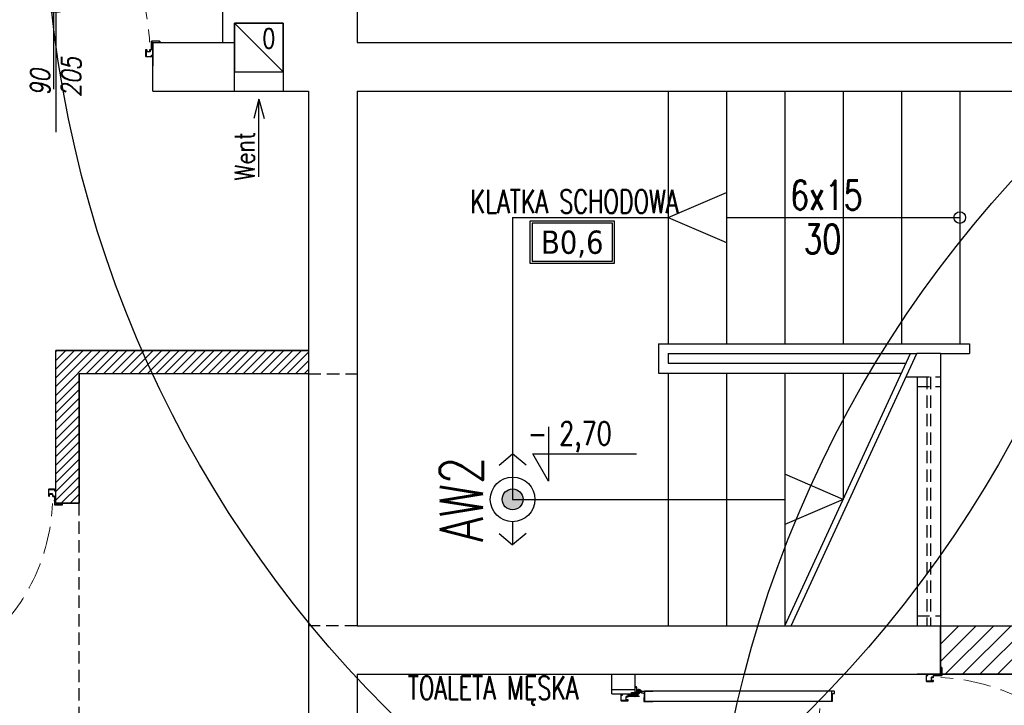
# Model space of a CAD drawing. Header units: millimetres. Extents: x 42924 to 92944, y -369470 to -179866.
# Tile 43 of 256: x 46190 to 46696, y -181921 to -181568. Entities that reach past the tile are written whole.
import ezdxf
from ezdxf.enums import TextEntityAlignment as Align

# ---------------------------------------------------------------- set-up
doc = ezdxf.new("R2010")
doc.units = ezdxf.units.MM
for name, pattern in [('CACHE', [9.525, 6.35, -3.175]), ('CENTER', [0.6, 0.375, -0.075, 0.075, -0.075]), ('CHAIN', [0.3543, 0.2362, -0.0295, 0.0591, -0.0295]), ('Hidden Line', [391.222223, 282.222223, -109])]:
    doc.linetypes.add(name, pattern=pattern)
doc.layers.get('0').update_dxf_attribs({"color": 8})
for name, color, linetype in [('!! 0_ Istn-sciany', 8, 'Continuous'), ('!! 0_ Istn-widok', 8, 'Continuous'), ('!! 0_ Opis', 8, 'Continuous'), ('!! 0_Istn-went', 8, 'Continuous'), ('!! 0_Opis_pom', 123, 'Continuous'), ('!! 0_Widok', 8, 'Continuous'), ('!! 1_droga ewakuacyjna', 6, 'CHAIN'), ('!! 1_drzwi-linia', 8, 'Continuous'), ('!! 1_hatch projektowane ściany', 8, 'Continuous'), ('!! 1_PROJ przerywana', 8, 'CACHE'), ('!! 1_PROJ Sciany', 8, 'Continuous'), ('!! 2_Drzwi - nowe remont', 8, 'Continuous'), ('!! 2_drzwi opis', 8, 'Continuous'), ('E1', 2, 'Continuous'), ('E_0', 4, 'Continuous'), ('E_AW', 1, 'Continuous')]:
    doc.layers.add(name, color=color, linetype=linetype)
doc.layers.add('E_SAP_ZASIĘG', color=150, linetype='Continuous', plot=False)
doc.styles.add('50', font='ROMANS.shx', dxfattribs={"width": 0.8, "height": 10})
doc.styles.add('ARCHETYP', font='romans.shx', dxfattribs={"height": 15})
doc.styles.add('ARIAL', font='tahoma.ttf')
doc.styles.add('ELE1', font='romans.shx', dxfattribs={"width": 0.8, "height": 18})
doc.styles.add('SIMPLEX', font='simplex.shx', dxfattribs={"width": 0.77})
doc.styles.add('TXT', font='simplex.shx')

# ---------------------------------------------------------------- blocks, each defined once
blk = doc.blocks.new('A$C35EE4757')
at = {"layer": 'E_AW'}
h = blk.add_hatch(color=256, dxfattribs=at)
h.dxf.hatch_style = 1
h.paths.add_polyline_path([(5.36, 0, 1), (-5.36, 0, 1)])
for p, q in [((-17.54, 6.94), (-23.35, 0)), ((17.54, 6.94), (23.35, 0)), ((-11.49, 0), (-23.35, 0)), ((-17.54, -6.94), (-23.35, 0)), ((23.35, 0), (11.49, 0)), ((17.54, -6.94), (23.35, 0))]:
    blk.add_line(p, q, dxfattribs=at)
at = {"layer": 'E_AW', "ltscale": 5}
for radius in [11.49, 5.36]:
    blk.add_circle((0, 0), radius, dxfattribs=at)
blk = doc.blocks.new('zaw-dr-90-p')
at = {"color": 2, "linetype": 'CENTER', "ltscale": 0.2}
for p, q in [((12, 0), (-12, 0)), ((0, 12), (0, -12)), ((24.5, 24), (31, 24)), ((24.5, 19), (31, 19))]:
    blk.add_line(p, q, dxfattribs=at)
at = {"ltscale": 0.2}
for p, q in [((10, 12), (6.5, 12)), ((10, 0), (10, 6.5))]:
    blk.add_line(p, q, dxfattribs=at)
blk.add_lwpolyline([(0, 6.5), (23.5, 6.5, 0.414214), (28, 11), (28, 31), (24.5, 31), (24.5, 11, -0.414214), (23.5, 10), (0, 10, 4.561698), (7.6, 6.5), (4.9, 4.2)], format="xyb", dxfattribs=at)
blk.add_lwpolyline([(-0.2, -0.2), (-2.5, -0.2), (-2.5, 0.2), (-0.2, 0.2), (-0.2, 2.5), (0.2, 2.5), (0.2, 0.2), (2.8, 0.2), (2.8, -0.2), (0.2, -0.2), (0.2, -2.8), (-0.2, -2.8)], close=True)
blk.add_lwpolyline([(10, 10), (10, 39), (6.5, 39), (6.5, 10)], dxfattribs=at)
blk.add_circle((0, 0), 6.5, dxfattribs=at)
blk = doc.blocks.new('drzwi 90- sc 12')
for p, q in [((-13620.32, 20410.16), (-13620.32, 20313.77)), ((-13614.92, 20409.86), (-13620.32, 20409.86)), ((-13616.12, 20410.26), (-13620.22, 20410.26)), ((-13616.12, 20410.26), (-13620, 20410.26)), ((-13618.17, 20410.26), (-13616.22, 20410.26)), ((-13618.17, 20410.26), (-13616.22, 20410.26)), ((-13616.12, 20410.26), (-13616.12, 20411.46)), ((-13616.12, 20411.46), (-13615.02, 20411.46)), ((-13614.92, 20411.36), (-13614.92, 20313.77)), ((-13620.32, 20313.47), (-13620.32, 20317.97)), ((-13614.92, 20312.27), (-13614.92, 20317.97)), ((-13614.92, 20313.77), (-13620.32, 20313.77)), ((-13618.22, 20313.37), (-13620.22, 20313.37)), ((-13618.22, 20313.67), (-13618.22, 20313.37)), ((-13618.22, 20313.67), (-13616.42, 20313.67)), ((-13615.92, 20313.17), (-13615.92, 20312.17)), ((-13715.57, 20308.32), (-13715.57, 20308.56)), ((-13715.57, 20307.69), (-13715.57, 20308.56)), ((-13715.57, 20307.82), (-13715.57, 20308.56)), ((-13715.57, 20307.72), (-13715.37, 20307.72)), ((-13617.77, 20311.12), (-13617.77, 20305.72)), ((-13617.77, 20311.12), (-13617.77, 20305.72)), ((-13616.17, 20309.92), (-13617.37, 20309.92)), ((-13616.17, 20309.92), (-13616.17, 20311.02)), ((-13615.92, 20312.17), (-13615.02, 20312.17)), ((-13715.77, 20301.96), (-13716.27, 20301.96)), ((-13616.77, 20301.96), (-13616.27, 20301.96))]:
    blk.add_line(p, q)
for points in [[(-13665.27, 20284.96), (-13665.27, 20325.83)], [(-13615.57, 20309.64), (-13615.32, 20309.64), (-13615.32, 20309.82), (-13616.32, 20309.82), (-13616.32, 20309.64), (-13615.92, 20309.64)]]:
    blk.add_lwpolyline(points)
at = {"lineweight": 30}
for points in [[(-13716.27, 20308.92), (-13721.27, 20308.92)], [(-13716.27, 20308.92), (-13716.27, 20296.92)], [(-13614.27, 20308.92), (-13609.27, 20308.92)], [(-13614.27, 20308.92), (-13614.27, 20296.92)]]:
    blk.add_lwpolyline(points, dxfattribs=at)
at = {"ltscale": 0.2}
for points in [[(-13715.57, 20307.51), (-13715.57, 20309.48, 0.414214), (-13715.91, 20309.82), (-13719.43, 20309.82, 0.414214), (-13719.77, 20309.48), (-13719.77, 20308.92), (-13719.59, 20308.92), (-13719.59, 20309.48, -0.414214), (-13719.43, 20309.64), (-13716.97, 20309.64)], [(-13716.97, 20309.64), (-13715.91, 20309.64, -0.414214), (-13715.75, 20309.48), (-13715.75, 20307.51)], [(-13715.75, 20307.76), (-13715.75, 20305.58, 0.414214), (-13715.41, 20305.24), (-13714.96, 20305.24, -0.414214), (-13714.8, 20305.08), (-13714.8, 20304.48, 0.414214), (-13714.46, 20304.14), (-13713.28, 20304.14, 0.414214), (-13712.94, 20304.48), (-13712.94, 20305.15, -1), (-13712.75, 20305.15), (-13712.75, 20301.96, -0.414214), (-13712.91, 20301.8), (-13715.43, 20301.8, -0.414214), (-13715.59, 20301.96), (-13715.59, 20302.52), (-13715.77, 20302.52), (-13715.77, 20301.96, 0.414214), (-13715.43, 20301.62), (-13712.91, 20301.62, 0.414214), (-13712.57, 20301.96), (-13712.57, 20305.15, 1), (-13713.12, 20305.15), (-13713.12, 20304.48, -0.414214), (-13713.28, 20304.32), (-13714.46, 20304.32, -0.414214), (-13714.62, 20304.48), (-13714.62, 20305.08, 0.414214), (-13714.96, 20305.42), (-13715.41, 20305.42, -0.414214), (-13715.57, 20305.58), (-13715.57, 20307.64)], [(-13615.92, 20309.64), (-13616.63, 20309.64, 0.414214), (-13616.79, 20309.48), (-13616.79, 20305.58, -0.414214), (-13617.13, 20305.24), (-13617.58, 20305.24, 0.414214), (-13617.74, 20305.08), (-13617.74, 20304.48, -0.414214), (-13618.08, 20304.14), (-13619.26, 20304.14, -0.414214), (-13619.6, 20304.48), (-13619.6, 20305.15, 1), (-13619.79, 20305.15), (-13619.79, 20301.96, 0.414214), (-13619.63, 20301.8), (-13617.11, 20301.8, 0.414214), (-13616.95, 20301.96), (-13616.95, 20302.52), (-13616.77, 20302.52), (-13616.77, 20301.96, -0.414214), (-13617.11, 20301.62), (-13619.63, 20301.62, -0.414214), (-13619.97, 20301.96), (-13619.97, 20305.15, -1), (-13619.42, 20305.15), (-13619.42, 20304.48, 0.414214), (-13619.26, 20304.32), (-13618.08, 20304.32, 0.414214), (-13617.92, 20304.48), (-13617.92, 20305.08, -0.414214), (-13617.58, 20305.42), (-13617.13, 20305.42, 0.414214), (-13616.97, 20305.58), (-13616.97, 20309.48, -0.414214), (-13616.63, 20309.82), (-13613.11, 20309.82, -0.414214), (-13612.77, 20309.48), (-13612.77, 20308.92), (-13612.95, 20308.92), (-13612.95, 20309.48, 0.414214), (-13613.11, 20309.64), (-13615.57, 20309.64)]]:
    blk.add_lwpolyline(points, format="xyb", dxfattribs=at)
blk.add_lwpolyline([(-13616.79, 20308.82), (-13616.97, 20308.82), (-13616.97, 20307.42), (-13616.79, 20307.42)], close=True)
for centre, radius, start, end in [((-13620.22, 20410.16), 0.1, 90, 180), ((-13615.02, 20411.36), 0.1, 0, 90), ((-13620.22, 20313.47), 0.1, 180, 270), ((-13616.42, 20313.17), 0.5, 0, 90), ((-13616.27, 20311.02), 0.1, 0, 90), ((-13615.02, 20312.27), 0.1, 270, 0)]:
    blk.add_arc(centre, radius, start, end)
at = {"linetype": 'Hidden Line', "lineweight": 9, "ltscale": 0.05}
blk.add_arc((-13615.5, 20305.14), 99.12, 94.8005, 177.6944, dxfattribs=at)
at = {"xscale": 0.09999999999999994, "yscale": 0.09999999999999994, "zscale": 0.09999999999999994, "rotation": 180.0000000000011}
blk.add_blockref('zaw-dr-90-p', (-13614.92, 20310.92), dxfattribs=at)
blk = doc.blocks.new('1_ok-opis')
blk.add_line((0, 111.61), (0, 50))
for points in [[(-17, 128.61), (-17, 143.61)], [(17, 128.61), (17, 143.61)]]:
    blk.add_lwpolyline(points)
for centre, start, end in [((0, 143.61), 0, 180), ((0, 128.61), 180, 0)]:
    blk.add_arc(centre, 17, start, end)
at = {"style": 'ARCHETYP'}
for tag, height, rotation, p in [('NR', 12, 90, (0, 136.9)), ('NR', 12, 270, (0, 136.9)), ('SZEROKOŚĆ', 10, 90, (-8, 78.29)), ('SZEROKOŚĆ', 10, 270, (8, 78.29)), ('WYSOKOŚĆ', 10, 270, (-8, 78.29)), ('WYSOKOŚĆ', 10, 90, (8, 78.29))]:
    blk.add_attdef(tag, text='', height=height, rotation=rotation, dxfattribs=at).set_placement(p, align=Align.MIDDLE)

msp = doc.modelspace()

# ---------------------------------------------------------------- hatches: boundary and pattern name
at = {"layer": '!! 1_hatch projektowane ściany'}
h = msp.add_hatch(dxfattribs=at)
h.set_pattern_fill('ANSI31', color=256)
h.set_pattern_definition([(45, (-5641.5842, 13413.4633), (-2.24506403, 2.24506403), [])])
h.paths.add_polyline_path([(46208.12722, -181738.125), (46338.12722, -181738.125), (46338.12722, -181750.125), (46220.12722, -181750.125), (46220.12722, -181816.72377), (46208.12722, -181816.72377)])
h = msp.add_hatch(dxfattribs=at)
h.set_pattern_fill('ANSI31', color=256, scale=2)
h.set_pattern_definition([(45, (-5641.584, 13346.8645), (-4.49012806, 4.49012806), [])])
h.paths.add_polyline_path([(46663.12722, -181879.72377), (46893.12722, -181879.72377), (46893.05852, -181854.72377), (46918.12722, -181854.72377), (46918.12722, -181904.72377), (46663.12722, -181904.72377)])

# ---------------------------------------------------------------- linework, layer by layer
at = {"layer": '!! 0_ Istn-sciany'}
for points in [[(46294.12722, -181579.72377), (46294.12722, -181563.72377)], [(46363.12722, -181563.72377), (46363.12722, -181579.72377)], [(46300.12722, -181604.72377), (46300.12722, -181569.72377)], [(46300.12722, -181569.72377), (46325.12722, -181569.72377)], [(46325.12722, -181569.72377), (46325.12722, -181604.72377)], [(46258.12722, -181579.72377), (46294.12722, -181579.72377)], [(46258.12722, -181604.72377), (46258.12722, -181579.72377)], [(46363.12722, -181579.72377), (47023.12722, -181579.72377)], [(46258.12722, -181604.72377), (46300.12722, -181604.72377)], [(46325.12722, -181604.72377), (46338.12722, -181604.72377)], [(46338.12722, -181604.72377), (46338.12722, -182240.72377)], [(46363.12722, -181604.72377), (47023.12714, -181604.72377)], [(46363.12722, -181604.72377), (46363.12722, -181879.72377)], [(46663.12722, -181739.72377), (46651.04672, -181739.72377)], [(46663.12722, -181739.72377), (46663.12722, -181904.72377)], [(46645.50826, -181751.72377), (46651.12722, -181751.72377)], [(46651.12722, -181751.72377), (46651.12722, -181879.72377)], [(46363.12722, -181879.72377), (46651.12722, -181879.72377)], [(46363.12722, -181904.72377), (46663.12722, -181904.72377)], [(46363.12722, -181904.72377), (46363.12722, -182046.72377)]]:
    msp.add_lwpolyline(points, dxfattribs=at)
at = {"layer": '!! 0_ Istn-widok'}
for points in [[(46294.12722, -181579.72377), (46300.12722, -181579.72377)], [(46523.12722, -181604.72377), (46523.12722, -181734.72377)], [(46553.12722, -181604.72377), (46553.12722, -181734.72377)], [(46583.12722, -181604.72377), (46583.12722, -181734.72377)], [(46613.12722, -181604.72377), (46613.12722, -181734.72377)], [(46643.12722, -181604.72377), (46643.12722, -181734.72377)], [(46673.12722, -181604.72377), (46673.12722, -181734.72377)], [(46443.12722, -181669.72377), (46443.12722, -181814.72377)], [(46443.12722, -181669.72377), (46523.12722, -181669.72377)], [(46553.12722, -181669.72377), (46673.12722, -181669.72377)], [(46518.12722, -181734.72377), (46678.12722, -181734.72377)], [(46518.12722, -181734.72377), (46518.12722, -181749.72377)], [(46678.12722, -181734.72377), (46678.12722, -181739.72377)], [(46523.12722, -181739.72377), (46651.04672, -181739.72377)], [(46523.12722, -181739.72377), (46523.12722, -181744.72377)], [(46583.12722, -181879.72377), (46647.7426, -181739.72377)], [(46586.43133, -181879.72377), (46651.04672, -181739.72377)], [(46663.12722, -181739.72377), (46678.12722, -181739.72377)], [(46523.12722, -181744.72377), (46645.43491, -181744.72377)], [(46518.12722, -181749.72377), (46643.12722, -181749.72377)], [(46523.12722, -181749.72377), (46523.12722, -181879.72377)], [(46553.12722, -181749.72377), (46553.12722, -181879.72377)], [(46583.12722, -181749.72377), (46583.12722, -181879.72377)], [(46613.12722, -181749.72377), (46613.12722, -181814.72377)], [(46443.12722, -181814.72377), (46583.12722, -181814.72377)], [(46651.12722, -181879.72377), (46663.12722, -181879.72377)]]:
    msp.add_lwpolyline(points, dxfattribs=at)
msp.add_circle((46673.12722, -181669.72377), 3, dxfattribs=at)
at = {"layer": '!! 0_ Opis'}
for points in [[(46461.56827, -181777.35412), (46461.56827, -181805.35589)], [(46461.56827, -181805.35589), (46453.48485, -181791.35501)], [(46453.48485, -181791.35501), (46506.91906, -181791.35501)]]:
    msp.add_lwpolyline(points, dxfattribs=at)
at = {"layer": '!! 0_Istn-went'}
msp.add_lwpolyline([(46300.12722, -181594.72377), (46325.12722, -181594.72377), (46325.12722, -181569.72377), (46300.12722, -181569.72377)], close=True, dxfattribs=at)
for points in [[(46300.12722, -181569.72377), (46325.12722, -181594.72377)], [(46300.12722, -181604.72377), (46325.12722, -181604.72377)], [(46312.62722, -181608.7757), (46309.94773, -181618.7757)], [(46312.62722, -181648.82223), (46312.62722, -181608.7757)], [(46312.62722, -181608.7757), (46315.30671, -181618.7757)]]:
    msp.add_lwpolyline(points, dxfattribs=at)
at = {"layer": '!! 0_Opis_pom', "ltscale": 0.7}
for points in [[(46452.05668, -181693.27838), (46495.57668, -181693.27838), (46495.57668, -181671.51838), (46452.05668, -181671.51838)], [(46453.14468, -181692.19038), (46494.48868, -181692.19038), (46494.48868, -181672.60638), (46453.14468, -181672.60638)]]:
    msp.add_lwpolyline(points, close=True, dxfattribs=at)
at = {"layer": '!! 0_Widok'}
for points in [[(46523.12722, -181669.72377), (46553.12722, -181656.83986)], [(46523.12722, -181669.72377), (46553.12722, -181682.60768)], [(46613.12722, -181814.72377), (46583.12722, -181801.83986)], [(46613.12722, -181814.72377), (46583.12722, -181827.60768)]]:
    msp.add_lwpolyline(points, dxfattribs=at)
at = {"layer": '!! 1_droga ewakuacyjna', "ltscale": 150}
msp.add_lwpolyline([(46207.12718, -181579.72377), (46207.12718, -181401.2667), (47050.34911, -181401.2667), (47050.34911, -181778.46394), (46918.12722, -181778.46394)], dxfattribs=at)
at = {"layer": '!! 1_hatch projektowane ściany'}
for points in [[(46208.12722, -181738.125), (46338.12722, -181738.125), (46338.12722, -181750.125), (46220.12722, -181750.125), (46220.12722, -181816.72377), (46208.12722, -181816.72377)], [(46663.12722, -181879.72377), (46893.12722, -181879.72377), (46893.05852, -181854.72377), (46918.12722, -181854.72377), (46918.12722, -181904.72377), (46663.12722, -181904.72377)]]:
    msp.add_lwpolyline(points, close=True, dxfattribs=at)
at = {"layer": '!! 1_PROJ przerywana'}
for points in [[(46199.63381, -182258.72377), (46199.63381, -182108.72377), (46220.12722, -182108.72377), (46220.12722, -181750.125)], [(46338.12722, -181750.125), (46363.12722, -181750.125)], [(46651.12722, -181751.72377), (46663.12722, -181751.72377)], [(46656.12722, -181751.72377), (46656.12722, -181879.72377)], [(46658.12722, -181751.72377), (46658.12722, -181879.72377)], [(46651.12722, -181756.72377), (46663.12722, -181756.72377)], [(46651.12722, -181874.72377), (46663.12722, -181874.72377)], [(46363.12722, -181879.72377), (46338.12722, -181879.72377)], [(46651.12722, -181879.72377), (46663.12722, -181879.72377)]]:
    msp.add_lwpolyline(points, dxfattribs=at)
at = {"layer": '!! 1_PROJ Sciany'}
for points in [[(46338.12722, -181738.125), (46208.12722, -181738.125)], [(46208.12722, -181816.72377), (46208.12722, -181738.125)], [(46338.12722, -181750.125), (46220.12722, -181750.125)], [(46220.12722, -181816.72377), (46220.12722, -181750.125)], [(46208.12722, -181816.72377), (46220.12722, -181816.72377)], [(46663.12722, -181879.72377), (46893.12722, -181879.72377), (46893.12722, -181854.72377)], [(46663.12722, -181904.72377), (46918.12722, -181904.72377), (46918.12722, -181854.72377)], [(46494.12722, -181914.72377), (46494.12722, -181904.72377)], [(46506.12722, -181914.72377), (46506.12722, -181904.72377)], [(46494.12722, -181914.72377), (46506.12722, -181914.72377)]]:
    msp.add_lwpolyline(points, dxfattribs=at)
at = {"layer": 'E_SAP_ZASIĘG'}
for centre in [(46172.51188, -181498.06894), (46802.53248, -181498.06894), (47143.28414, -182054.98481)]:
    msp.add_circle(centre, 600, dxfattribs=at)

# ---------------------------------------------------------------- block references
at = {"layer": '!! 1_drzwi-linia', "xscale": -1}
msp.add_blockref('drzwi 90- sc 12', (32541.85752, -201888.64811), dxfattribs=at)
at = {"layer": '!! 1_drzwi-linia', "rotation": 180}
msp.add_blockref('drzwi 90- sc 12', (32491.85752, -161507.79943), dxfattribs=at)
at = {"layer": '!! 2_Drzwi - nowe remont', "rotation": 270}
msp.add_blockref('drzwi 90- sc 12', (26354.20288, -195620.99347), dxfattribs=at)
at = {"layer": '!! 2_Drzwi - nowe remont', "xscale": -1, "rotation": 270}
msp.add_blockref('drzwi 90- sc 12', (26197.20288, -168298.45407), dxfattribs=at)
at = {"layer": '!! 2_drzwi opis'}
ref = msp.add_blockref('1_ok-opis', (46208.12722, -181675.72377), dxfattribs=dict(at, xscale=-1, rotation=359.9999963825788))
ref.add_attrib('WYSOKOŚĆ', '90 ', dxfattribs={"layer": '0', "height": 10, "rotation": 89.9999964, "style": '50', "oblique": 10, "width": 0.8}).set_placement((46200.12722, -181597.43292), align=Align.MIDDLE)
ref.add_attrib('SZEROKOŚĆ', '205', dxfattribs={"layer": '0', "height": 10, "rotation": 89.9999964, "style": '50', "oblique": 10, "width": 0.8}).set_placement((46216.12722, -181597.43292), align=Align.MIDDLE)
ref.add_attrib('NR', 'Dw3.4', dxfattribs={"layer": '0', "height": 10, "rotation": 89.9999964, "style": '50', "oblique": 10, "width": 0.8}).set_placement((46208.12722, -181537.51663), align=Align.MIDDLE)
at = {"layer": 'E_0', "rotation": 90}
msp.add_blockref('A$C35EE4757', (46443.12722, -181814.72377), dxfattribs=at)

# ---------------------------------------------------------------- texts
at = {"layer": '!! 0_ Opis', "style": 'SIMPLEX', "width": 0.75}
for s, height, p in [('6x15', 15, (46585.94666, -181665.68948)), ('30', 15, (46592.8145, -181688.28883)), ('- 2,70', 12, (46450.88082, -181786.77689))]:
    msp.add_text(s, height=height, dxfattribs=at).set_placement(p)
at = {"layer": '!! 0_Istn-went', "style": 'ARCHETYP', "width": 0.8}
for s, rotation, p in [('0', 0, (46314.28865, -181582.54624)), ('Went', 90, (46310.29699, -181650.60911))]:
    msp.add_text(s, height=10, rotation=rotation, dxfattribs=at).set_placement(p)
at = {"layer": '!! 0_Opis_pom', "ltscale": 0.7, "style": 'TXT', "width": 0.7}
for s, p in [('KLATKA SCHODOWA', (46474.93181, -181667.47207)), ('TOALETA MĘSKA', (46433.11665, -181917.68405))]:
    msp.add_text(s, height=12, dxfattribs=at).set_placement(p, align=Align.CENTER)
at = {"layer": '!! 0_Opis_pom', "ltscale": 0.7, "style": 'ARIAL'}
msp.add_attdef('B0,6', text='', height=11.968, dxfattribs=at).set_placement((46473.81668, -181682.39838), align=Align.MIDDLE_CENTER)
at = {"layer": 'E1', "style": 'ELE1', "width": 0.75}
msp.add_text('AW2', height=22, rotation=90, dxfattribs=at).set_placement((46416.76098, -181814.72377), align=Align.MIDDLE_CENTER)

doc.saveas('drawing.dxf')
